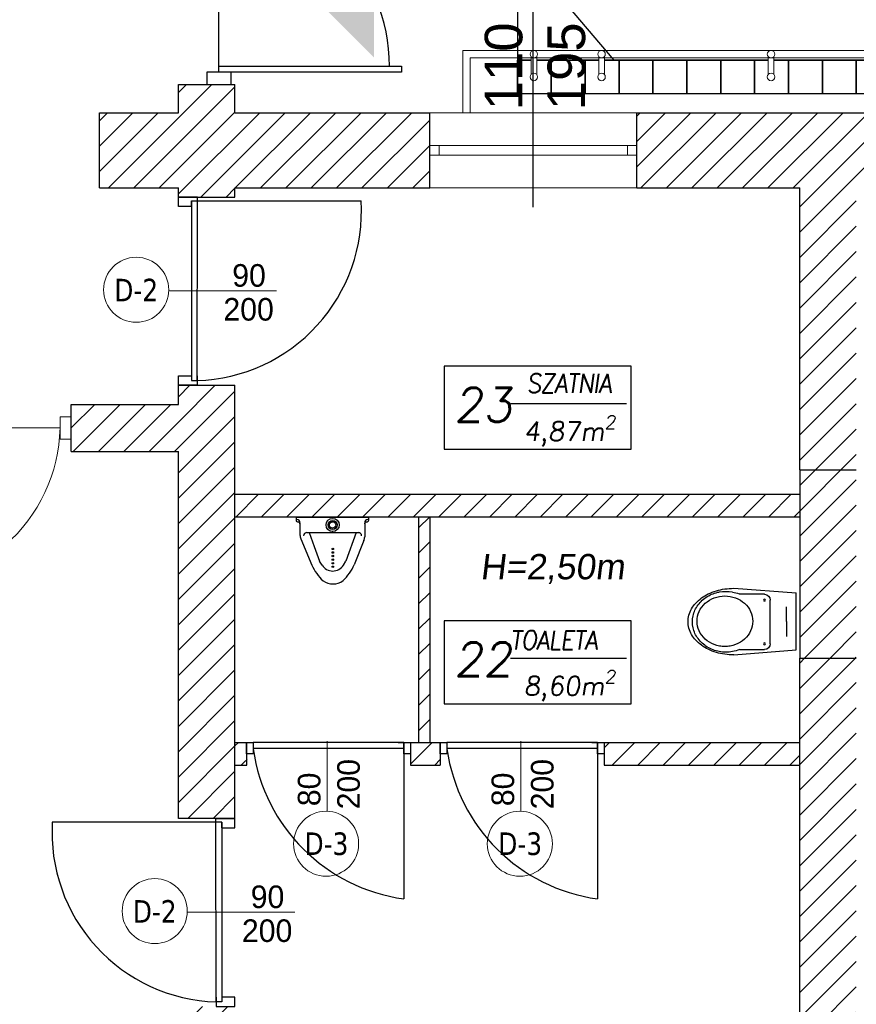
# Model space of a CAD drawing. Header units: millimetres. Extents: x -486876 to 553054, y -140324 to 834178.
# Tile 70 of 155: x -73376 to -68933, y 72374 to 77606. Entities that reach past the tile are written whole.
import ezdxf
from ezdxf.enums import TextEntityAlignment as Align

# ---------------------------------------------------------------- set-up
doc = ezdxf.new("R2010")
doc.units = ezdxf.units.MM
doc.header["$PDSIZE"] = -5
doc.linetypes.add('DASH2', pattern=[0.75, 0.5, -0.25])
for name, color, linetype, lineweight in [('_XREF', 252, 'DASH2', 13), ('XREF$0$AR-EL-PORĘCZE', 8, 'Continuous', 18), ('XREF$0$okna', 8, 'Continuous', 20), ('XREF$0$ściana nośna', 8, 'Continuous', 30)]:
    doc.layers.add(name, color=color, linetype=linetype, lineweight=lineweight)
for name, color, linetype in [('XREF$0$ArchiCAD', 8, 'Continuous'), ('XREF$0$DRZWI', 8, 'Continuous'), ('XREF$0$MEBLE', 8, 'Continuous'), ('XREF$0$MEBLE_ŁAZIENKOWE_I_KUCHENNE', 8, 'Continuous'), ('XREF$0$nowe ściany', 8, 'Continuous'), ('XREF$0$OPIS', 8, 'Continuous'), ('XREF$0$OPISY', 8, 'Continuous'), ('XREF$0$WIDOK', 8, 'Continuous'), ('XREF$0$WYMIARY', 9, 'Continuous'), ('XREF$0$WYPEŁNIENIA', 8, 'Continuous')]:
    doc.layers.add(name, color=color, linetype=linetype)
doc.styles.add('XREF$0$APLUS', font='arial.ttf', dxfattribs={"width": 0.6})
doc.styles.add('XREF$0$GENERATED_STYLE_1', font='txt')
doc.styles.add('XREF$0$Standard', font='arial.ttf')
doc.styles.add('XREF$0$Verdana 0.8', font='verdana.ttf', dxfattribs={"width": 0.8})
pattern_1 = [(45, (-52999.899, 13162.694), (-6.7351921, 6.7351921), [])]

# ---------------------------------------------------------------- blocks, each defined once
blk = doc.blocks.new('XREF$0$ubi001_r')
for p, q in [((2.41, 12.31), (7.6, 25.19)), ((6.61, 8.14), (12.05, 23.3)), ((13.37, 25.41), (12.05, 23.3)), ((24.68, 25.43), (26.01, 23.32)), ((28.87, 15.43), (26.01, 23.32)), ((35.96, 11.51), (30.1, 25.38)), ((31.52, 8.13), (28.87, 15.43)), ((2.02, 2.86), (2.02, 10.34)), ((32.85, 8.14), (5.2, 8.14)), ((36.4, 3), (36.4, 9.33)), ((0, 0), (0, 1.61)), ((38.43, 0), (0, 0)), ((38.43, 0), (38.43, 1.61))]:
    blk.add_line(p, q)
for centre, radius in [((18.95, 26.28), 0.393), ((18.95, 24.38), 0.393), ((18.95, 22.48), 0.393), ((18.95, 20.58), 0.393), ((18.95, 18.69), 0.393), ((18.95, 16.79), 0.393), ((19.06, 4.07), 3.51), ((19.06, 4.07), 2.35), ((19.06, 4.07), 1.74)]:
    blk.add_circle(centre, radius)
for centre, radius, start, end in [((31.6, 14.61), 26.23, 133.6208, 156.2094), ((18.95, 26.28), 9.12, 55.1386, 126.6409), ((6.13, 14.71), 26.23, 23.9934, 46.5819), ((19.03, 21.88), 6.67, 32.1522, 148.0505), ((7.31, 10.34), 5.28, 158.036, 180), ((30.82, 9.33), 5.58, 0, 22.914), ((5.4, 9.86), 1.73, 180.027, 270.027), ((32.72, 9.87), 1.73, 270, 0), ((0.92, 1.61), 0.922, 84.664, 180), ((0.4, 2.86), 1.62, 270, 0), ((1.05, 3.51), 0.977, 266.2913, 0), ((37.38, 3.51), 0.977, 180, 273.7087), ((38.02, 2.86), 1.62, 180, 270), ((37.5, 1.61), 0.922, 360, 95.336)]:
    blk.add_arc(centre, radius, start, end)
for p in [(19.05, 8.14), (1.98, 3.23), (1.98, 3.23), (1.98, 3.23), (36.44, 3.23), (36.44, 3.23), (36.44, 3.23)]:
    blk.add_point(p)
blk = doc.blocks.new('XREF$0$ubi012_r')
for p, q in [((-2.32, 33.16), (0, 0)), ((33.07, 33.16), (30.34, 0)), ((0.86, 16.83), (0.86, 29.35)), ((30.16, 29.17), (30.16, 16.83)), ((27.13, 13.79), (3.9, 13.79)), ((30.34, 0), (0, 0)), ((15.37, 5.06), (7.45, 5.06)), ((15.37, 5.06), (23.29, 5.06))]:
    blk.add_line(p, q)
for centre in [(3.9, 16.83), (27.13, 16.83)]:
    blk.add_circle(centre, 0.506)
for centre, radius, start, end in [((20.78, 37.1), 22.27, 133.1777, 154.6258), ((16.19, 42.02), 15.54, 105.9445, 133.2542), ((15.64, 39.74), 15.37, 102.4946, 126.4967), ((15.32, 39.85), 12.81, 102.4946, 126.4967), ((15.37, 44.42), 13.01, 74.6148, 105.3852), ((15.46, 40.39), 14.7, 77.6333, 102.3667), ((15.17, 40.39), 12.25, 77.6333, 102.3667), ((15.02, 39.85), 12.81, 53.5033, 77.5054), ((15.28, 39.74), 15.37, 53.5033, 77.5054), ((14.56, 42.02), 15.54, 46.7458, 74.0555), ((9.97, 37.1), 22.27, 25.3742, 46.8223), ((18.1, 37.5), 18.76, 148.867, 169.8645), ((16.63, 38.41), 17.03, 126.5259, 148.9267), ((16.15, 38.74), 14.19, 126.5259, 148.9267), ((14.19, 38.74), 14.19, 31.0733, 53.4741), ((14.28, 38.41), 17.03, 31.0733, 53.4741), ((12.82, 37.5), 18.76, 10.1355, 31.133), ((27.53, 33.76), 29.8, 154.3733, 172.0149), ((17.37, 37.98), 15.63, 148.867, 169.8645), ((12.97, 37.98), 15.63, 10.1355, 31.133), ((3.22, 33.76), 29.8, 7.9851, 25.6267), ((30.81, 33.16), 33.13, 171.7845, 180.1077), ((18.81, 37.34), 19.49, 169.767, 190.233), ((17.96, 37.85), 16.24, 169.767, 190.233), ((12.37, 37.85), 16.24, 0, 10.233), ((12.37, 37.85), 16.24, 349.767, 0), ((12.1, 37.34), 19.49, 0, 10.233), ((12.1, 37.34), 19.49, 349.767, 0), ((-0.06, 33.16), 33.13, 0, 8.2155), ((15.63, 36.6), 16.22, 189.6364, 202.7205), ((17.37, 37.72), 15.63, 190.1355, 211.133), ((12.97, 37.72), 15.63, 328.867, 349.8645), ((-13.89, 43.27), 46.14, 343.1585, 348.2524), ((-1.67, 29.35), 2.53, 0, 22.7205), ((16.15, 36.96), 14.19, 211.0733, 233.4741), ((14.19, 36.96), 14.19, 306.5259, 328.9267), ((32.69, 29.17), 2.53, 163.1585, 180), ((15.32, 35.85), 12.81, 233.5033, 257.5054), ((15.17, 35.31), 12.25, 257.6333, 282.3667), ((15.02, 35.85), 12.81, 282.4946, 306.4967), ((3.9, 16.83), 3.03, 180, 270), ((27.13, 16.83), 3.03, 270, 0)]:
    blk.add_arc(centre, radius, start, end)
blk = doc.blocks.new('XREF')
at = {"layer": 'XREF$0$MEBLE_ŁAZIENKOWE_I_KUCHENNE'}
h = blk.add_hatch(color=256, dxfattribs=at)
h.paths.add_polyline_path([(3870.42, 10718.25), (3870.42, 10681.18), (3833.35, 10718.25)])
h.paths.add_polyline_path([(3870.42, 10755.32), (3870.42, 10718.25), (3833.35, 10718.25)])
at = {"layer": 'XREF$0$WYPEŁNIENIA'}
h = blk.add_hatch(dxfattribs=at)
h.set_pattern_fill('ANSI31', color=256, scale=3)
h.set_pattern_definition(pattern_1)
h.paths.add_polyline_path([(3556.78, 10801.78), (3507.62, 10801.78), (3507.62, 10786.78), (3556.78, 10786.78)])
h.paths.add_polyline_path([(3580.36, 10801.78), (3556.78, 10801.78), (3556.78, 10786.78), (3580.36, 10786.78)])
h.paths.add_polyline_path([(3900.02, 10651.78), (3796.56, 10651.78), (3796.56, 10666.78), (3766.56, 10666.78), (3766.56, 10651.78), (3724.56, 10651.78), (3724.56, 10611.78), (3766.56, 10611.78), (3766.56, 10496.78), (3709.56, 10496.78), (3709.56, 10471.78), (3766.56, 10471.78), (3766.56, 10606.94), (3796.56, 10606.94), (3796.56, 10466.78), (3796.56, 10476.78), (3796.56, 10476.78), (3796.56, 10611.78), (3900.02, 10611.78)])
h.paths.add_polyline_path([(3599.56, 10496.78), (3514.68, 10496.78), (3514.68, 10471.78), (3551.56, 10471.78), (3551.56, 10024.04), (3539.56, 10024.04), (3539.56, 9984.04), (3566.56, 9984.04), (3566.56, 10471.78), (3599.56, 10471.78)])
h.paths.add_polyline_path([(4136.56, 9911.78), (4126.56, 9911.78), (4126.56, 9971.94), (4126.56, 10361.95), (4096.56, 10361.95), (4096.56, 10346.78), (4096.56, 10131.78), (3896.56, 10131.78), (3896.56, 10170.11), (3796.56, 10170.11), (3796.56, 10176.78), (3766.56, 10176.78), (3766.56, 10058.38), (3796.56, 10058.38), (3796.56, 10096.78), (3886.56, 10096.78), (3886.56, 10106.78), (4096.56, 10106.78), (4096.56, 9971.94), (4096.56, 9911.78), (3771.56, 9911.78), (3771.56, 9779.12), (3796.56, 9779.12), (3796.56, 9816.78), (3886.56, 9816.78), (3886.56, 9881.78), (4016.56, 9881.78), (4016.56, 9851.78), (4061.56, 9851.78), (4061.56, 9881.78), (4136.56, 9881.78)])
h.paths.add_polyline_path([(3817.24, 9855.2), (3831.24, 9855.2), (3831.24, 9841.2), (3817.24, 9841.2)], flags=16)
h.paths.add_polyline_path([(3840.64, 9855.2), (3854.64, 9855.2), (3854.64, 9841.2), (3840.64, 9841.2)], flags=16)
h.paths.add_polyline_path([(3817.24, 10127.11), (3817.24, 10141.11), (3831.24, 10141.11), (3831.24, 10127.11)], flags=16)
edge = h.paths.add_edge_path(flags=0)
edge.add_arc((3824.24, 10134.11), 7, 0, 360)
h.paths.add_polyline_path([(3840.64, 10127.11), (3840.64, 10141.11), (3854.64, 10141.11), (3854.64, 10127.11)], flags=16)
h.paths.add_polyline_path([(3817.24, 10147.81), (3817.24, 10161.81), (3831.24, 10161.81), (3831.24, 10147.81)], flags=16)
h.paths.add_polyline_path([(3840.64, 10147.81), (3840.64, 10161.81), (3854.64, 10161.81), (3854.64, 10147.81)], flags=16)
h.paths.add_polyline_path([(3802.73, 10317.13), (3796.56, 10317.13), (3796.56, 10305.13), (3803.04, 10305.13)], flags=17)
h.paths.add_polyline_path([(3802.12, 10317.13), (3800.7, 10317.13), (3802.73, 10305.13), (3802.73, 10315.74)], flags=16)
h = blk.add_hatch(dxfattribs=at)
h.set_pattern_fill('ANSI31', color=256, scale=3)
h.set_pattern_definition(pattern_1)
h.paths.add_polyline_path([(4126.56, 10461.95), (4096.56, 10461.95), (4096.56, 10361.95), (4126.56, 10361.95)])
h.paths.add_polyline_path([(4126.56, 10611.78), (4163.74, 10611.78), (4163.74, 10651.78), (4010.02, 10651.78), (4010.02, 10611.78), (4096.56, 10611.78), (4096.56, 10449.13), (3796.56, 10449.13), (3796.56, 10437.13), (4096.56, 10437.13), (4096.56, 10461.95), (4126.56, 10461.95)])
h.paths.add_polyline_path([(4411.55, 10651.78), (4273.74, 10651.78), (4273.74, 10611.78), (4276.69, 10611.78), (4276.69, 10592.01), (4276.71, 10592), (4277.17, 10591.92), (4277.72, 10591.89), (4277.72, 10570.63), (4277.72, 10549.37), (4276.69, 10517.32), (4301.69, 10517.32), (4301.69, 10611.78), (4411.55, 10611.78)])
h.paths.add_polyline_path([(4482.24, 10651.78), (4411.55, 10651.78), (4411.55, 10611.78), (4482.24, 10611.78)])
h.paths.add_polyline_path([(4630.16, 10651.78), (4592.24, 10651.78), (4592.24, 10611.78), (4630.16, 10611.78)])
h.paths.add_polyline_path([(4924.68, 10651.78), (4740.16, 10651.78), (4740.16, 10611.78), (4771.69, 10611.78), (4771.69, 10309.78), (4796.69, 10309.78), (4796.69, 10381.78), (4796.69, 10391.78), (4796.69, 10611.78), (4924.68, 10611.78)])
h.paths.add_polyline_path([(3796.56, 9779.12), (3771.56, 9779.12), (3771.56, 9622.15), (3796.56, 9622.15)])
h.paths.add_polyline_path([(3796.56, 10506.94), (3784.56, 10506.94), (3766.56, 10506.94), (3766.56, 10276.78), (3796.56, 10276.78)])
h.paths.add_polyline_path([(4796.69, 10309.78), (4771.69, 10309.78), (4771.69, 10229.78), (4796.69, 10229.78)])
h.paths.add_polyline_path([(4796.69, 10229.78), (4771.69, 10229.78), (4771.69, 10186.78), (4762.89, 10186.78), (4762.89, 10161.78), (4771.69, 10161.78), (4771.69, 10096.78), (4783.69, 10096.78), (4796.69, 10096.78), (4796.69, 10121.78)])
h.paths.add_polyline_path([(4662.89, 10187.07), (4577.87, 10186.78), (4411.55, 10186.78), (4411.55, 10161.78), (4446.69, 10161.78), (4577.87, 10161.78), (4662.89, 10162.07)])
h = blk.add_hatch(dxfattribs=at)
h.set_pattern_fill('ANSI31', color=256, scale=3)
h.set_pattern_definition([(45, (428.967, 8619.944), (-6.735192, 6.735192), [])])
h.paths.add_polyline_path([(4096.56, 10317.13), (4037.19, 10317.13), (4034.36, 10305.13), (4096.56, 10305.13)])
h.paths.add_polyline_path([(4037.19, 10317.13), (3992.68, 10317.13), (3992.68, 10305.13), (4034.36, 10305.13)])
h.paths.add_polyline_path([(3905.61, 10317.13), (3889.79, 10317.13), (3889.79, 10305.13), (3905.61, 10305.13)])
h.paths.add_polyline_path([(3900.02, 10437.13), (3894.02, 10437.13), (3894.02, 10317.13), (3900.02, 10317.13)])
at = {"layer": 'XREF$0$AR-EL-PORĘCZE', "lineweight": -2}
for p, q in [((3917.54, 10684.91), (3917.54, 10651.78)), ((5573.26, 10684.91), (3917.54, 10684.91)), ((3921.54, 10680.91), (3921.54, 10651.78)), ((5569.26, 10680.91), (3921.54, 10680.91)), ((3953.8, 10681.59), (3953.8, 10672.1)), ((3956.8, 10681.59), (3956.8, 10672.1)), ((3989.76, 10681.59), (3989.76, 10672.1)), ((3992.76, 10681.59), (3992.76, 10672.1)), ((4079.76, 10681.59), (4079.76, 10672.1)), ((4082.76, 10681.59), (4082.76, 10672.1))]:
    blk.add_line(p, q, dxfattribs=at)
for centre in [(3955.3, 10682.91), (3991.26, 10682.91), (4081.26, 10682.91), (3955.3, 10670.78), (3991.26, 10670.78), (4081.26, 10670.78)]:
    blk.add_circle(centre, 2, dxfattribs=at)
at = {"layer": 'XREF$0$DRZWI'}
blk.add_line((3788.03, 10676.48), (3788.03, 10770.3), dxfattribs=at)
at = {"layer": 'XREF$0$DRZWI', "ltscale": 1.2}
for p, q in [((3776.64, 10606.94), (3766.56, 10606.94)), ((3786.47, 10276.78), (3796.56, 10276.78))]:
    blk.add_line(p, q, dxfattribs=at)
at = {"layer": 'XREF$0$DRZWI'}
for points in [[(3788.03, 10673.25), (3788.03, 10676.48), (3885.04, 10676.48), (3885.04, 10673.25), (3794.5, 10673.25), (3781.56, 10673.25), (3781.56, 10666.78), (3794.5, 10666.78), (3794.5, 10673.25)], [(3773.56, 10601.94), (3766.56, 10601.94), (3766.56, 10606.94)], [(3773.56, 10604.94), (3773.56, 10509.44), (3776.56, 10509.44), (3776.56, 10509.44), (3776.64, 10606.94)], [(3773.56, 10601.94), (3773.56, 10604.94), (3863.56, 10604.94), (3863.56, 10604.94)], [(3766.56, 10511.94), (3773.47, 10511.94)], [(3776.56, 10511.94), (3776.56, 10506.94), (3766.56, 10506.94), (3766.56, 10511.94)], [(3886.26, 10317.13), (3806.26, 10317.13), (3806.26, 10314.05), (3818.76, 10314.05), (3886.26, 10314.05)], [(3877.24, 10317.13), (3806.26, 10317.13), (3806.26, 10314.05), (3818.76, 10314.05), (3886.26, 10314.05)], [(3883.26, 10317.13), (3886.26, 10317.13), (3886.26, 10234.05)], [(3989.14, 10317.13), (3909.14, 10317.13), (3909.14, 10314.05), (3921.64, 10314.05), (3989.14, 10314.05)], [(3980.13, 10317.13), (3909.14, 10317.13), (3909.14, 10314.05), (3921.64, 10314.05), (3989.14, 10314.05)], [(3986.14, 10317.13), (3989.14, 10317.13), (3989.14, 10234.05)], [(3789.56, 10274.78), (3789.56, 10179.28), (3786.56, 10179.28), (3786.56, 10179.28), (3786.47, 10276.78)], [(3789.56, 10271.78), (3796.56, 10271.78), (3796.56, 10276.78)], [(3789.56, 10271.78), (3789.56, 10274.78), (3699.56, 10274.78), (3699.56, 10274.78)], [(3786.56, 10181.78), (3786.56, 10176.78), (3796.56, 10176.78), (3796.56, 10181.78)], [(3796.56, 10181.78), (3789.64, 10181.78)]]:
    blk.add_lwpolyline(points, dxfattribs=at)
for points in [[(3802.73, 10317.13), (3806.26, 10317.13), (3806.26, 10311.13), (3802.73, 10311.13)], [(3886.26, 10317.13), (3889.79, 10317.13), (3889.79, 10311.13), (3886.26, 10311.13)], [(3905.61, 10317.13), (3909.14, 10317.13), (3909.14, 10311.13), (3905.61, 10311.13)], [(3989.14, 10317.13), (3992.68, 10317.13), (3992.68, 10311.13), (3989.14, 10311.13)]]:
    blk.add_lwpolyline(points, close=True, dxfattribs=at)
for centre, radius, start, end in [((3788.03, 10676.48), 90.59, 0, 90), ((3773.61, 10599.5), 90.11, 271.872, 3.4612), ((3899, 10326.84), 93.67, 188.0471, 262.1791), ((4001.89, 10326.84), 93.67, 188.0471, 262.1791), ((3789.5, 10269.34), 90.11, 176.5388, 268.128)]:
    blk.add_arc(centre, radius, start, end, dxfattribs=at)
at = {"layer": 'XREF$0$nowe ściany'}
for p, q in [((4096.56, 10461.95), (4096.56, 10361.95)), ((3796.56, 10449.13), (4096.56, 10449.13)), ((3796.56, 10437.13), (4096.56, 10437.13)), ((3796.56, 10317.13), (3802.73, 10317.13)), ((3889.79, 10317.13), (3905.61, 10317.13)), ((3905.61, 10317.13), (3905.61, 10305.13)), ((3992.68, 10317.13), (4096.56, 10317.13)), ((3796.56, 10305.13), (3802.87, 10305.13)), ((3889.79, 10305.13), (3905.61, 10305.13)), ((3992.68, 10305.13), (4096.56, 10305.13))]:
    blk.add_line(p, q, dxfattribs=at)
at = {"layer": 'XREF$0$okna'}
for p, q in [((4010.02, 10651.78), (3900.02, 10651.78)), ((3905.02, 10634.28), (4005.02, 10634.28)), ((3905.02, 10629.28), (4005.02, 10629.28)), ((4010.02, 10611.78), (3900.02, 10611.78)), ((3608.38, 10484.28), (3703.67, 10484.28)), ((3690.73, 10484.28), (3693.67, 10484.28))]:
    blk.add_line(p, q, dxfattribs=at)
for points in [[(3905.02, 10629.28), (3900.02, 10629.28), (3900.02, 10634.28), (3905.02, 10634.28)], [(4010.02, 10629.28), (4005.02, 10629.28), (4005.02, 10634.28), (4010.02, 10634.28)], [(3703.67, 10478.39), (3709.56, 10478.39), (3709.56, 10490.16), (3703.67, 10490.16)]]:
    blk.add_lwpolyline(points, close=True, dxfattribs=at)
for points in [[(3818.57, 10557.19), (3761.45, 10557.19)], [(3845.51, 10317.86), (3845.51, 10280.7)], [(3845.51, 10317.86), (3845.51, 10280.7)], [(3948.39, 10317.86), (3948.39, 10280.7)], [(3948.39, 10317.86), (3948.39, 10280.7)], [(3828.4, 10227.03), (3771.28, 10227.03)]]:
    blk.add_lwpolyline(points, dxfattribs=at)
for centre in [(3744.11, 10557.71), (3844.98, 10263.36), (3947.87, 10263.36), (3753.95, 10227.55)]:
    blk.add_circle(centre, 17.28, dxfattribs=at)
blk.add_arc((3618.95, 10486.01), 84.74, 262.8371, 358.8299, dxfattribs=at)
at = {"layer": 'XREF$0$OPIS'}
for p, q in [((3955.02, 10601.63), (3955.02, 10711.52)), ((3942.91, 10497.21), (4004.52, 10497.21)), ((3942.91, 10361.93), (4004.52, 10361.93))]:
    blk.add_line(p, q, dxfattribs=at)
for points in [[(4007, 10517.13), (3907.73, 10517.13), (3907.73, 10472.96), (4007, 10472.96)], [(4007, 10381.85), (3907.73, 10381.85), (3907.73, 10337.69), (4007, 10337.69)]]:
    blk.add_lwpolyline(points, close=True, dxfattribs=at)
at = {"layer": 'XREF$0$WIDOK'}
for p, q in [((3946.56, 10822.22), (3946.56, 10661.78)), ((3946.56, 10799.92), (3946.56, 10684.91)), ((3946.56, 10680.91), (3946.56, 10679.78)), ((3953.8, 10679.78), (3946.56, 10679.78)), ((3989.76, 10679.78), (3956.8, 10679.78)), ((4079.76, 10679.78), (3992.76, 10679.78)), ((4169.76, 10679.78), (4082.76, 10679.78))]:
    blk.add_line(p, q, dxfattribs=at)
at = {"layer": 'XREF$0$WIDOK', "color": 8}
blk.add_line((3946.56, 10739.85), (3997.77, 10679.79), dxfattribs=at)
at = {"layer": 'XREF$0$WIDOK'}
for points in [[(3956.8, 10679.78), (3964.56, 10679.78), (3964.56, 10661.78), (3946.56, 10661.78), (3946.56, 10679.78), (3953.8, 10679.78)], [(3992.76, 10679.78), (4000.56, 10679.78), (4000.56, 10661.78), (3982.56, 10661.78), (3982.56, 10679.78), (3989.76, 10679.78)], [(4082.76, 10679.78), (4090.56, 10679.78), (4090.56, 10661.78), (4072.56, 10661.78), (4072.56, 10679.78), (4079.76, 10679.78)]]:
    blk.add_lwpolyline(points, dxfattribs=at)
for points in [[(3982.56, 10661.78), (3964.56, 10661.78), (3964.56, 10679.78), (3982.56, 10679.78)], [(4018.56, 10661.78), (4000.56, 10661.78), (4000.56, 10679.78), (4018.56, 10679.78)], [(4036.56, 10661.78), (4018.56, 10661.78), (4018.56, 10679.78), (4036.56, 10679.78)], [(4054.56, 10661.78), (4036.56, 10661.78), (4036.56, 10679.78), (4054.56, 10679.78)], [(4072.56, 10661.78), (4054.56, 10661.78), (4054.56, 10679.78), (4072.56, 10679.78)], [(4108.56, 10661.78), (4090.56, 10661.78), (4090.56, 10679.78), (4108.56, 10679.78)], [(4126.56, 10661.78), (4108.56, 10661.78), (4108.56, 10679.78), (4126.56, 10679.78)], [(4144.56, 10661.78), (4126.56, 10661.78), (4126.56, 10679.78), (4144.56, 10679.78)]]:
    blk.add_lwpolyline(points, close=True, dxfattribs=at)
at = {"layer": 'XREF$0$WYMIARY'}
for p, q in [((3766.56, 10606.94), (3796.56, 10606.94)), ((3766.56, 10506.94), (3796.56, 10506.94))]:
    blk.add_line(p, q, dxfattribs=at)
at = {"layer": 'XREF$0$ściana nośna'}
for p, q in [((3766.56, 10666.78), (3796.56, 10666.78)), ((3766.56, 10651.78), (3766.56, 10666.78)), ((3796.56, 10651.78), (3796.56, 10666.78)), ((3724.56, 10651.78), (3766.56, 10651.78)), ((3724.56, 10611.78), (3724.56, 10651.78)), ((3796.56, 10651.78), (3900.02, 10651.78)), ((3900.02, 10611.78), (3900.02, 10651.78)), ((4010.02, 10651.78), (4163.74, 10651.78)), ((4010.02, 10611.78), (4010.02, 10651.78)), ((3724.56, 10611.78), (3766.56, 10611.78)), ((3766.56, 10606.94), (3766.56, 10611.78)), ((3796.56, 10611.78), (3900.02, 10611.78)), ((3796.56, 10606.94), (3796.56, 10611.78)), ((4010.02, 10611.78), (4096.56, 10611.78)), ((4096.56, 10466.78), (4096.56, 10611.78)), ((3766.56, 10496.78), (3766.56, 10506.94)), ((3796.56, 10466.78), (3796.56, 10506.94)), ((3709.56, 10496.78), (3766.56, 10496.78)), ((3709.56, 10471.78), (3709.56, 10496.78)), ((3709.56, 10471.78), (3766.56, 10471.78)), ((3766.56, 10346.41), (3766.56, 10471.78)), ((3796.56, 10344.46), (3796.56, 10466.78)), ((4096.56, 10461.95), (4096.56, 10466.78)), ((4096.56, 10461.95), (4126.56, 10461.95)), ((3802.73, 10449.13), (4096.56, 10449.13)), ((3894.02, 10437.13), (3894.02, 10317.13)), ((3900.02, 10437.13), (3900.02, 10317.13)), ((4096.56, 10346.78), (4096.56, 10361.95)), ((4096.56, 10361.95), (4126.56, 10361.95)), ((3766.56, 10276.78), (3766.56, 10346.41)), ((3796.56, 10276.78), (3796.56, 10346.41)), ((4096.56, 10131.78), (4096.56, 10346.78)), ((3802.73, 10317.13), (3802.73, 10305.13)), ((3802.73, 10317.13), (3802.73, 10309.13)), ((3889.79, 10317.13), (3889.79, 10305.13)), ((3905.61, 10317.13), (3905.61, 10309.13)), ((3992.68, 10317.13), (3992.68, 10305.13)), ((3796.56, 10276.78), (3766.56, 10276.78))]:
    blk.add_line(p, q, dxfattribs=at)
at = {"layer": 'XREF$0$MEBLE', "rotation": 180}
blk.add_blockref('XREF$0$ubi001_r', (3867.5, 10436.79), dxfattribs=at)
at = {"layer": 'XREF$0$MEBLE_ŁAZIENKOWE_I_KUCHENNE', "ltscale": 1.2, "xscale": -1, "rotation": 89.99999999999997}
blk.add_blockref('XREF$0$ubi012_r', (4094.61, 10396.74), dxfattribs=at)
at = {"style": 'XREF$0$APLUS'}
blk.add_attdef('165', text='', height=12.94, rotation=90, dxfattribs=at).set_placement((5850.28, 4086.91), align=Align.TOP_CENTER)
blk.add_attdef('70', text='', height=12.94, rotation=90, dxfattribs=at).set_placement((5846.74, 4087.03), align=Align.BOTTOM_CENTER)
at = {"layer": 'XREF$0$ArchiCAD', "style": 'XREF$0$GENERATED_STYLE_1'}
for s, rotation, p in [('90', 0, (3795.11, 10555.73)), ('200', 0, (3790.42, 10537.72)), ('200', 90, (3866.47, 10281.62)), ('200', 90, (3969.36, 10281.62)), ('80', 90, (3845.54, 10283.3)), ('80', 90, (3948.42, 10283.3)), ('90', 0, (3804.94, 10225.56)), ('200', 0, (3800.26, 10207.55))]:
    blk.add_text(s, height=12, rotation=rotation, dxfattribs=at).set_placement(p, align=Align.BOTTOM_LEFT)
at = {"layer": 'XREF$0$DRZWI', "style": 'XREF$0$APLUS'}
for tag, height, p in [('90', 10.59, (3968.05, 17970.78)), ('90', 10.59, (4273.69, 17907.63)), ('90', 10.59, (4647.11, 17907.63)), ('90', 10.59, (4995.74, 17907.63)), ('90', 10.59, (5345.01, 17907.63)), ('90', 8.24, (3625.86, 17450.53)), ('90', 8.24, (4282.58, 17436.64)), ('90', 8.24, (4577.82, 17436.64)), ('90', 8.24, (5003.12, 17436.64)), ('90', 8.24, (5300.95, 17436.64)), ('90', 8.24, (5625.63, 17350.96)), ('110', 12.94, (3772.73, 10725.01)), ('100', 12.94, (3763.85, 10003.38)), ('90', 10.59, (3383.41, 9921.97)), ('83', 10.59, (4118.73, 4184.03))]:
    blk.add_attdef(tag, text='', height=height, dxfattribs=at).set_placement(p, align=Align.BOTTOM_CENTER)
for tag, height, p in [('200', 10.59, (3967.95, 17967.89)), ('200', 10.59, (4273.59, 17904.74)), ('200', 10.59, (4647.01, 17904.74)), ('200', 10.59, (4995.64, 17904.74)), ('200', 10.59, (5344.91, 17904.74)), ('200', 8.24, (3625.86, 17448.28)), ('200', 8.24, (4282.58, 17434.39)), ('200', 8.24, (4577.82, 17434.39)), ('200', 8.24, (5003.12, 17434.39)), ('200', 8.24, (5300.95, 17434.39)), ('200', 8.24, (5625.63, 17348.71)), ('210', 12.94, (3772.6, 10721.48)), ('200', 12.94, (3763.85, 9999.84)), ('200', 10.59, (3383.31, 9919.08)), ('178', 10.59, (4118.62, 4181.14))]:
    blk.add_attdef(tag, text='', height=height, dxfattribs=at).set_placement(p, align=Align.TOP_CENTER)
for tag, height, p in [('96', 10.59, (4202.03, 17787.41)), ('100', 10.59, (5719.75, 17787.41)), ('100', 12.94, (4040.53, 17776.32)), ('100', 12.94, (4599.33, 17776.96)), ('100', 12.94, (4947.96, 17776.96)), ('100', 12.94, (5297.45, 17776.96)), ('100', 12.94, (3575.63, 17557.16)), ('100', 12.94, (3932.34, 17557.16)), ('100', 12.94, (4215.59, 17557.16)), ('100', 12.94, (4630.17, 17557.16)), ('100', 12.94, (4954.89, 17557.16)), ('100', 12.94, (5353.3, 17557.16)), ('100', 12.94, (5612.36, 17557.16)), ('90', 11.76, (4712.89, 10187.26)), ('90', 11.76, (4933.75, 10129.07)), ('90', 11.76, (5359.81, 10117.21)), ('120', 13.53, (3472.06, 9987.9)), ('90', 11.76, (4206.17, 4035.84))]:
    blk.add_attdef(tag, text='', height=height, rotation=90, dxfattribs=at).set_placement(p, align=Align.BOTTOM_CENTER)
for tag, height, p in [('205', 10.59, (4204.92, 17787.31)), ('210', 10.59, (5722.65, 17787.31)), ('210', 12.94, (4044.07, 17776.19)), ('210', 12.94, (4602.86, 17776.83)), ('210', 12.94, (4951.5, 17776.83)), ('210', 12.94, (5300.98, 17776.83)), ('210', 12.94, (3579.16, 17557.04)), ('210', 12.94, (3935.88, 17557.04)), ('210', 12.94, (4219.13, 17557.04)), ('210', 12.94, (4633.7, 17557.04)), ('210', 12.94, (4958.43, 17557.04)), ('210', 12.94, (5356.84, 17557.04)), ('210', 12.94, (5615.9, 17557.04)), ('200', 11.76, (4716.1, 10187.15)), ('200', 11.76, (4936.97, 10128.95)), ('200', 11.76, (5363.02, 10117.1)), ('210', 13.53, (3475.75, 9987.9)), ('170', 11.76, (4209.38, 4035.73))]:
    blk.add_attdef(tag, text='', height=height, rotation=90, dxfattribs=at).set_placement(p, align=Align.TOP_CENTER)
at = {"layer": 'XREF$0$OPIS', "insert": (3929.21, 10659.1), "char_height": 20, "attachment_point": 1, "rotation": 90, "style": 'XREF$0$Standard'}
blk.add_mtext_dynamic_manual_height_columns('\\pxqc;110\\P195', width=34.6776, gutter_width=12.5, heights=[0], dxfattribs=at)
at = {"layer": 'XREF$0$OPIS', "attachment_point": 1, "style": 'XREF$0$Standard'}
for s, insert, char_height in [('\\A1;{\\Fromans|c238;\\Q8;\\W0.9;\\T0.95;SZATNIA}', (3951.47, 10512.96), 10), ('\\A1;{\\Fromans|c238;\\Q8;23}', (3913.05, 10505.59), 18), ('\\A1;{\\Fromans|c238;\\Q8;4,87m\\H0.7x;\\S2^ ;}', (3950, 10490.89), 10), ('\\A1;{\\Fromans|c238;\\Q8;\\W0.9;\\T0.95;TOALETA}', (3942.58, 10376.56), 10), ('\\A1;{\\Fromans|c238;\\Q8;22}', (3913.05, 10370.31), 18), ('\\A1;{\\Fromans|c238;\\Q8;8,60m\\H0.7x;\\S2^ ;}', (3950, 10355.62), 10)]:
    blk.add_mtext_dynamic_manual_height_columns(s, width=79.0239, gutter_width=1, heights=[0], dxfattribs=dict(at, insert=insert, char_height=char_height))
at = {"layer": 'XREF$0$OPIS', "ltscale": 1.2, "insert": (3926.74, 10417.29), "char_height": 13.44, "width": 367.7213, "attachment_point": 1, "style": 'XREF$0$Standard'}
blk.add_mtext('{\\Q7;H=2,50m}', dxfattribs=at)
at = {"layer": 'XREF$0$OPISY', "style": 'XREF$0$Verdana 0.8', "width": 0.8}
for s, p in [('D-2', (3744.11, 10557.54)), ('D-3', (3845.16, 10263.36)), ('D-3', (3948.04, 10263.36)), ('D-2', (3753.95, 10227.38))]:
    blk.add_text(s, height=12, rotation=360, dxfattribs=at).set_placement(p, align=Align.MIDDLE_CENTER)

msp = doc.modelspace()

# ---------------------------------------------------------------- block references
at = {"layer": '_XREF', "xscale": 10, "yscale": 10, "zscale": 10}
msp.add_blockref('XREF', (-110198.46986, -29406.42919), dxfattribs=at)

doc.saveas('drawing.dxf')
